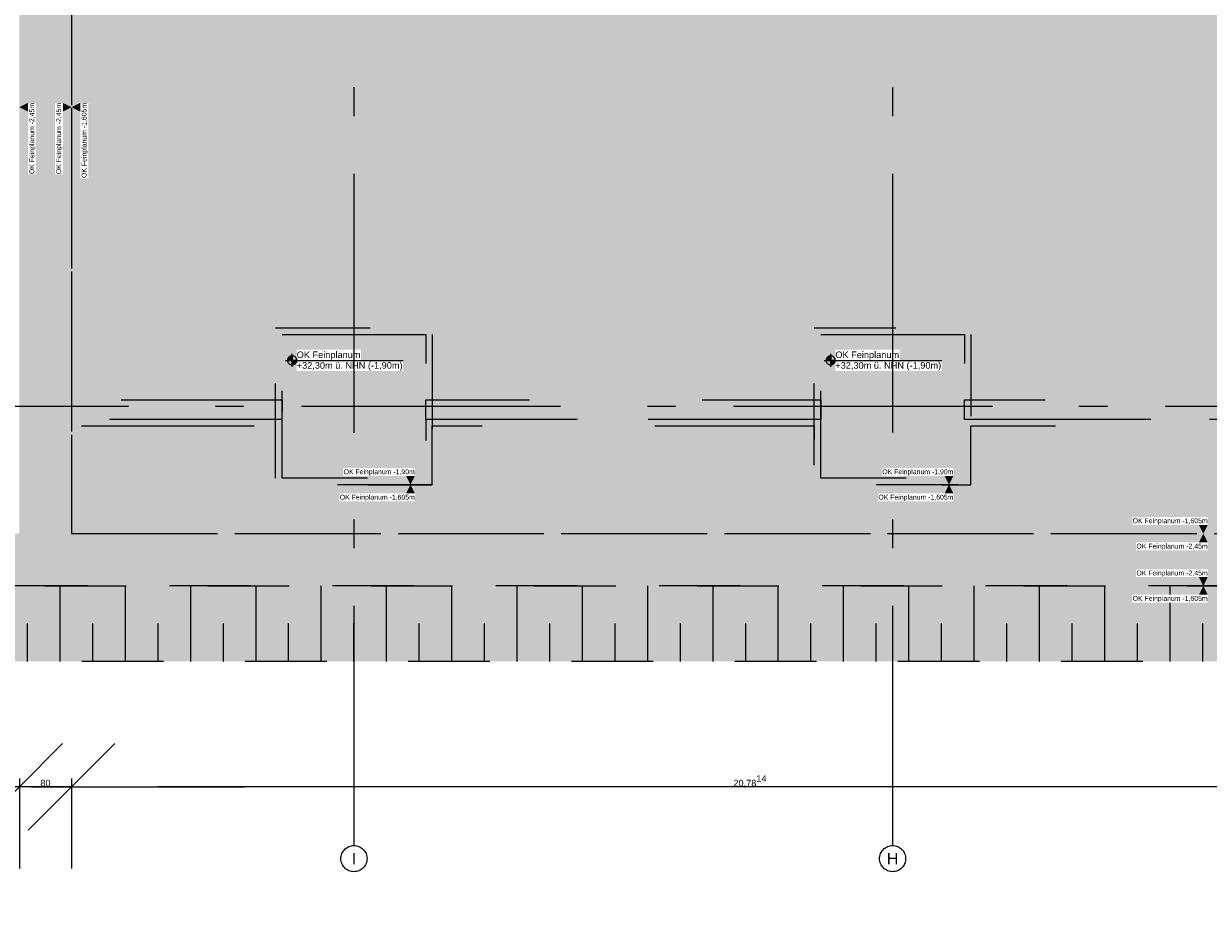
# Model space of a CAD drawing. Header units: metres. Extents: x -3716 to 31, y -1854 to 706.
# Tile 153 of 207: x -1201 to -974, y -156 to 13. Entities that reach past the tile are written whole.
import ezdxf

# ---------------------------------------------------------------- set-up
doc = ezdxf.new("R2010")
doc.units = ezdxf.units.M
doc.header["$LTSCALE"] = 1.25
doc.header["$PDMODE"] = 1
doc.header["$PDSIZE"] = -2
for name, pattern in [('Linienart-34', [4.233, 2.116, -2.117]), ('Linienart-53', [5.291531, 3.175, -1.058062, 0.352704, -0.705764]), ('VW-01 Strichlinie kurz', [1.999894, 0.999947, -0.999947])]:
    doc.linetypes.add(name, pattern=pattern)
doc.layers.get('0').update_dxf_attribs({"lineweight": 25})
for name, color, linetype, lineweight in [('30 -32 Gründung-Baugrube', 7, 'VW-01 Strichlinie kurz', 9), ('70 -71 Achsen- 1 Gebäudeachsen', 7, 'Linienart-53', 18), ('70 -72 Beschriftung- 5 Höhenkoten', 7, 'Continuous', 15), ('70 -73 Bauteildarst.- 2 verdeckt 0.15', 7, 'Linienart-34', 15), ('Keine', 7, 'Continuous', 9)]:
    doc.layers.add(name, color=color, linetype=linetype, lineweight=lineweight)
doc.layers.add('70 -72 Beschriftung- 1 Beschriftung allgemein', color=7, linetype='Continuous', lineweight=9, true_color=0xff6633)
doc.layers.add('70 -76 Bemaßung- 2 Allgemein', color=7, linetype='Continuous', lineweight=5, true_color=0x6666cc)
doc.styles.add('Arial', font='arial.ttf')
doc.dimstyles.new('k+k_klein', dxfattribs={"dimtxt": 1.258608, "dimasz": 1.3255, "dimexe": 1.25, "dimexo": 3.75, "dimgap": 0.125, "dimtad": 1, "dimdec": 3, "dimtxsty": 'Arial', "dimblk": 'VW_SLASH', "dimblk1": 'VW_SLASH', "dimblk2": 'VW_SLASH', "dimcen": 0, "dimdle": 0.625, "dimadec": 3, "dimazin": 0, "dimtfac": 0.75, "dimtdec": 3, "dimtix": 1, "dimtmove": 0, "dimatfit": 0, "dimldrblk": 'VW_FILLEDARROW', "dimfxlon": 1, "dimfrac": 2, "dimtolj": 1, "dimarcsym": 0})

# ---------------------------------------------------------------- blocks, each defined once
blk = doc.blocks.new('Gruppe-8')
at = {"layer": '70 -73 Bauteildarst.- 2 verdeckt 0.15', "flags": 128}
blk.add_lwpolyline([(-49.071, -40.297), (-49.071, -34.497), (-26.021, -34.497), (-26.021, -34.397), (-49.171, -34.397), (-49.171, -40.197), (-50.671, -40.197), (-50.671, -39.647), (-57.071, -39.647), (-57.071, -40.547), (-59.271, -40.547), (-59.271, -39.647), (-65.321, -39.647), (-65.321, -40.547), (-67.521, -40.547), (-67.521, -39.647), (-73.896, -39.647), (-73.896, -40.222), (-75.446, -40.222), (-75.446, -38.672), (-74.871, -38.672), (-74.871, -35.197), (-75.671, -35.197), (-75.671, -34.397), (-98.821, -34.397), (-98.821, -40.047), (-100.021, -40.047), (-100.021, -39.647), (-105.271, -39.647), (-105.271, -41.197), (-108.771, -41.197), (-108.771, -39.647), (-112.871, -39.647), (-112.871, -41.197), (-116.371, -41.197), (-116.371, -39.647), (-120.471, -39.647), (-120.471, -41.197), (-123.971, -41.197), (-123.971, -39.647), (-128.071, -39.647), (-128.071, -41.197), (-131.571, -41.197), (-131.571, -39.647), (-135.671, -39.647), (-135.671, -41.197), (-139.171, -41.197), (-139.171, -39.647), (-143.271, -39.647), (-143.271, -41.197), (-146.771, -41.197), (-146.771, -39.647), (-150.871, -39.647), (-150.871, -41.197), (-154.371, -41.197), (-154.371, -39.647), (-159.621, -39.647), (-159.621, -40.047), (-160.821, -40.047), (-160.821, -39.647), (-167.046, -39.647), (-167.046, -40.222), (-168.596, -40.222), (-168.596, -39.647), (-174.646, -39.647), (-174.646, -40.222), (-176.196, -40.222), (-176.196, -38.672), (-175.621, -38.672), (-175.621, -32.297), (-176.521, -32.297), (-176.521, -30.097), (-175.621, -30.097), (-175.621, -24.198), (-175.721, -24.198), (-175.721, -29.997), (-176.621, -29.997), (-176.621, -32.397), (-175.721, -32.397), (-175.721, -38.572), (-176.296, -38.572), (-176.296, -40.322), (-174.546, -40.322), (-174.546, -39.747), (-168.696, -39.747), (-168.696, -40.322), (-166.946, -40.322), (-166.946, -39.747), (-160.921, -39.747), (-160.921, -40.147), (-159.521, -40.147), (-159.521, -39.747), (-154.471, -39.747), (-154.471, -41.297), (-150.771, -41.297), (-150.771, -39.747), (-146.871, -39.747), (-146.871, -41.297), (-143.171, -41.297), (-143.171, -39.747), (-139.271, -39.747), (-139.271, -41.297), (-135.571, -41.297), (-135.571, -39.747), (-131.671, -39.747), (-131.671, -41.297), (-127.971, -41.297), (-127.971, -39.747), (-124.071, -39.747), (-124.071, -41.297), (-120.371, -41.297), (-120.371, -39.747), (-116.471, -39.747), (-116.471, -41.297), (-112.771, -41.297), (-112.771, -39.747), (-108.871, -39.747), (-108.871, -41.297), (-105.171, -41.297), (-105.171, -39.747), (-100.121, -39.747), (-100.121, -40.147), (-98.721, -40.147), (-98.721, -34.497), (-75.771, -34.497), (-75.771, -35.297), (-74.971, -35.297), (-74.971, -38.572), (-75.546, -38.572), (-75.546, -40.322), (-73.796, -40.322), (-73.796, -39.747), (-67.621, -39.747), (-67.621, -40.647), (-65.221, -40.647), (-65.221, -39.747), (-59.371, -39.747), (-59.371, -40.647), (-56.971, -40.647), (-56.971, -39.747), (-50.771, -39.747), (-50.771, -40.297)], close=True, dxfattribs=at)
blk = doc.blocks.new('Gruppe-9')
at = {"layer": '70 -73 Bauteildarst.- 2 verdeckt 0.15', "flags": 128}
for points in [[(-67.521, -38.347), (-65.321, -38.347), (-65.321, -40.547), (-67.521, -40.547)], [(-59.271, -38.347), (-57.071, -38.347), (-57.071, -40.547), (-59.271, -40.547)]]:
    blk.add_lwpolyline(points, close=True, dxfattribs=at)
blk = doc.blocks.new('Gruppe-10')
at = {"layer": '70 -73 Bauteildarst.- 2 verdeckt 0.15', "flags": 128}
for points in [[(-67.521, -39.647), (-73.896, -39.647), (-73.896, -39.347), (-67.521, -39.347)], [(-59.271, -39.647), (-65.321, -39.647), (-65.321, -39.347), (-59.271, -39.347)], [(-50.671, -39.647), (-57.071, -39.647), (-57.071, -39.347), (-50.671, -39.347)]]:
    blk.add_lwpolyline(points, close=True, dxfattribs=at)
blk = doc.blocks.new('Gruppe-11')
at = {"layer": '30 -32 Gründung-Baugrube', "color": 7}
blk.add_blockref('Gruppe-8', (0, 0), dxfattribs=at)
at = {"layer": '70 -73 Bauteildarst.- 2 verdeckt 0.15', "color": 7}
for name in ['Gruppe-9', 'Gruppe-10']:
    blk.add_blockref(name, (0, 0), dxfattribs=at)
blk = doc.blocks.new('Gruppe-31')
at = {"layer": '30 -32 Gründung-Baugrube', "color": 7, "transparency": 33554687}
for p, q in [((-70.921, -43.352), (-70.921, -42.197)), ((-69.921, -43.352), (-69.921, -42.197)), ((-68.921, -43.352), (-68.921, -42.197)), ((-67.921, -43.352), (-67.921, -42.197)), ((-66.921, -43.352), (-66.921, -42.197)), ((-65.921, -43.352), (-65.921, -42.197)), ((-64.921, -43.352), (-64.921, -42.197)), ((-63.921, -43.352), (-63.921, -42.197)), ((-62.921, -43.352), (-62.921, -42.197)), ((-61.921, -43.352), (-61.921, -42.197)), ((-60.921, -43.352), (-60.921, -42.197)), ((-59.921, -43.352), (-59.921, -42.197)), ((-58.921, -43.352), (-58.921, -42.197)), ((-57.921, -43.352), (-57.921, -42.197)), ((-56.921, -43.352), (-56.921, -42.197)), ((-55.921, -43.352), (-55.921, -42.197)), ((-54.921, -43.352), (-54.921, -42.197)), ((-53.921, -43.352), (-53.921, -42.197)), ((-71.421, -43.352), (-71.421, -42.774)), ((-70.421, -43.352), (-70.421, -42.774)), ((-69.421, -43.352), (-69.421, -42.774)), ((-68.421, -43.352), (-68.421, -42.774)), ((-67.421, -43.352), (-67.421, -42.774)), ((-66.421, -43.352), (-66.421, -42.774)), ((-65.421, -43.352), (-65.421, -42.774)), ((-64.421, -43.352), (-64.421, -42.774)), ((-63.421, -43.352), (-63.421, -42.774)), ((-62.421, -43.352), (-62.421, -42.774)), ((-61.421, -43.352), (-61.421, -42.774)), ((-60.421, -43.352), (-60.421, -42.774)), ((-59.421, -43.352), (-59.421, -42.774)), ((-58.421, -43.352), (-58.421, -42.774)), ((-57.421, -43.352), (-57.421, -42.774)), ((-56.421, -43.352), (-56.421, -42.774)), ((-55.421, -43.352), (-55.421, -42.774)), ((-54.421, -43.352), (-54.421, -42.774)), ((-53.421, -43.352), (-53.421, -42.774))]:
    blk.add_line(p, q, dxfattribs=at)
blk = doc.blocks.new('Gruppe-153')
at = {"layer": '30 -32 Gründung-Baugrube', "color": 7, "transparency": 33554687}
blk.add_blockref('Gruppe-31', (0, 0), dxfattribs=at)
blk = doc.blocks.new('Gruppe-252')
at = {"color": 255, "linetype": 'Continuous'}
blk.add_wipeout([(-67.298, -38.744), (-66.315, -38.744), (-66.315, -38.582), (-67.298, -38.582)], dxfattribs=at).dxf.layer = '70 -72 Beschriftung- 5 Höhenkoten'
at = {"layer": '70 -72 Beschriftung- 5 Höhenkoten', "insert": (-67.298, -38.608), "char_height": 0.10069, "attachment_point": 1, "line_spacing_factor": 0.96878, "style": 'Arial'}
blk.add_mtext('OK Feinplanum', dxfattribs=at)
at = {"color": 255, "linetype": 'Continuous'}
blk.add_wipeout([(-67.298, -38.906), (-65.668, -38.906), (-65.668, -38.744), (-67.298, -38.744)], dxfattribs=at).dxf.layer = '70 -72 Beschriftung- 5 Höhenkoten'
at = {"layer": '70 -72 Beschriftung- 5 Höhenkoten', "linetype": 'Continuous', "lineweight": 0}
h = blk.add_hatch(color=7, dxfattribs=at)
edge = h.paths.add_edge_path()
edge.add_arc((-67.368, -38.744), 0.07, 90, 180)
edge.add_line((-67.438, -38.744), (-67.368, -38.744))
edge.add_line((-67.368, -38.744), (-67.368, -38.674))
h = blk.add_hatch(color=7, dxfattribs=at)
edge = h.paths.add_edge_path()
edge.add_arc((-67.368, -38.744), 0.07, 270, 360)
edge.add_line((-67.298, -38.744), (-67.368, -38.744))
edge.add_line((-67.368, -38.744), (-67.368, -38.814))
at = {"layer": '70 -72 Beschriftung- 5 Höhenkoten'}
for p, q in [((-67.368, -38.844), (-67.368, -38.644)), ((-67.468, -38.744), (-65.668, -38.744))]:
    blk.add_line(p, q, dxfattribs=at)
at = {"layer": '70 -72 Beschriftung- 5 Höhenkoten', "flags": 128}
for points in [[(-67.368, -38.674, 0.414214), (-67.438, -38.744), (-67.368, -38.744)], [(-67.438, -38.744, 0.414214), (-67.368, -38.814), (-67.368, -38.744)], [(-67.298, -38.744, 0.414214), (-67.368, -38.674), (-67.368, -38.744)], [(-67.368, -38.814, 0.414214), (-67.298, -38.744), (-67.368, -38.744)]]:
    blk.add_lwpolyline(points, format="xyb", close=True, dxfattribs=at)
at = {"layer": '70 -72 Beschriftung- 5 Höhenkoten', "insert": (-67.298, -38.771), "char_height": 0.10069, "attachment_point": 1, "line_spacing_factor": 0.96878, "style": 'Arial'}
blk.add_mtext('+32,30m ü. NHN (-1,90m)', dxfattribs=at)
blk = doc.blocks.new('Gruppe-253')
at = {"color": 255, "linetype": 'Continuous'}
blk.add_wipeout([(-59.048, -38.744), (-58.065, -38.744), (-58.065, -38.582), (-59.048, -38.582)], dxfattribs=at).dxf.layer = '70 -72 Beschriftung- 5 Höhenkoten'
at = {"layer": '70 -72 Beschriftung- 5 Höhenkoten', "insert": (-59.048, -38.608), "char_height": 0.10069, "attachment_point": 1, "line_spacing_factor": 0.96878, "style": 'Arial'}
blk.add_mtext('OK Feinplanum', dxfattribs=at)
at = {"color": 255, "linetype": 'Continuous'}
blk.add_wipeout([(-59.048, -38.906), (-57.418, -38.906), (-57.418, -38.744), (-59.048, -38.744)], dxfattribs=at).dxf.layer = '70 -72 Beschriftung- 5 Höhenkoten'
at = {"layer": '70 -72 Beschriftung- 5 Höhenkoten', "linetype": 'Continuous', "lineweight": 0}
h = blk.add_hatch(color=7, dxfattribs=at)
edge = h.paths.add_edge_path()
edge.add_arc((-59.118, -38.744), 0.07, 90, 180)
edge.add_line((-59.188, -38.744), (-59.118, -38.744))
edge.add_line((-59.118, -38.744), (-59.118, -38.674))
h = blk.add_hatch(color=7, dxfattribs=at)
edge = h.paths.add_edge_path()
edge.add_arc((-59.118, -38.744), 0.07, 270, 360)
edge.add_line((-59.048, -38.744), (-59.118, -38.744))
edge.add_line((-59.118, -38.744), (-59.118, -38.814))
at = {"layer": '70 -72 Beschriftung- 5 Höhenkoten'}
for p, q in [((-59.118, -38.844), (-59.118, -38.644)), ((-59.218, -38.744), (-57.418, -38.744))]:
    blk.add_line(p, q, dxfattribs=at)
at = {"layer": '70 -72 Beschriftung- 5 Höhenkoten', "flags": 128}
for points in [[(-59.118, -38.674, 0.414214), (-59.188, -38.744), (-59.118, -38.744)], [(-59.188, -38.744, 0.414214), (-59.118, -38.814), (-59.118, -38.744)], [(-59.048, -38.744, 0.414214), (-59.118, -38.674), (-59.118, -38.744)], [(-59.118, -38.814, 0.414214), (-59.048, -38.744), (-59.118, -38.744)]]:
    blk.add_lwpolyline(points, format="xyb", close=True, dxfattribs=at)
at = {"layer": '70 -72 Beschriftung- 5 Höhenkoten', "insert": (-59.048, -38.771), "char_height": 0.10069, "attachment_point": 1, "line_spacing_factor": 0.96878, "style": 'Arial'}
blk.add_mtext('+32,30m ü. NHN (-1,90m)', dxfattribs=at)
blk = doc.blocks.new('Gruppe-263')
at = {"layer": '70 -72 Beschriftung- 5 Höhenkoten', "color": 7}
for name in ['Gruppe-252', 'Gruppe-253']:
    blk.add_blockref(name, (0, 0), dxfattribs=at)
blk = doc.blocks.new('Gruppe-329')
at = {"color": 255}
blk.add_wipeout([(-66.644, -40.902), (-65.489, -40.902), (-65.489, -40.781), (-66.644, -40.781)], dxfattribs=at).dxf.layer = '70 -76 Bemaßung- 2 Allgemein'
at = {"layer": '70 -76 Bemaßung- 2 Allgemein', "color": 7, "linetype": 'Continuous'}
blk.add_solid([(-65.489, -40.781), (-65.556, -40.647), (-65.622, -40.78)], dxfattribs=at)
at = {"layer": '70 -76 Bemaßung- 2 Allgemein', "insert": (-65.489, -40.899), "char_height": 0.07552, "attachment_point": 9, "line_spacing_factor": 0.973705, "style": 'Arial'}
blk.add_mtext('OK Feinplanum -1,605m', dxfattribs=at)
blk = doc.blocks.new('Gruppe-330')
at = {"color": 255}
blk.add_wipeout([(-66.585, -40.514), (-65.489, -40.514), (-65.489, -40.392), (-66.585, -40.392)], dxfattribs=at).dxf.layer = '70 -76 Bemaßung- 2 Allgemein'
at = {"layer": '70 -76 Bemaßung- 2 Allgemein', "color": 7, "linetype": 'Continuous'}
blk.add_solid([(-65.489, -40.514), (-65.556, -40.647), (-65.622, -40.514)], dxfattribs=at)
at = {"layer": '70 -76 Bemaßung- 2 Allgemein', "insert": (-65.489, -40.51), "char_height": 0.07552, "attachment_point": 9, "line_spacing_factor": 0.973705, "style": 'Arial'}
blk.add_mtext('OK Feinplanum -1,90m', dxfattribs=at)
blk = doc.blocks.new('Gruppe-331')
at = {"color": 255}
blk.add_wipeout([(-58.394, -40.902), (-57.239, -40.902), (-57.239, -40.781), (-58.394, -40.781)], dxfattribs=at).dxf.layer = '70 -76 Bemaßung- 2 Allgemein'
at = {"layer": '70 -76 Bemaßung- 2 Allgemein', "color": 7, "linetype": 'Continuous'}
blk.add_solid([(-57.239, -40.781), (-57.306, -40.647), (-57.372, -40.78)], dxfattribs=at)
at = {"layer": '70 -76 Bemaßung- 2 Allgemein', "insert": (-57.239, -40.899), "char_height": 0.07552, "attachment_point": 9, "line_spacing_factor": 0.973705, "style": 'Arial'}
blk.add_mtext('OK Feinplanum -1,605m', dxfattribs=at)
blk = doc.blocks.new('Gruppe-332')
at = {"color": 255}
blk.add_wipeout([(-58.335, -40.514), (-57.239, -40.514), (-57.239, -40.392), (-58.335, -40.392)], dxfattribs=at).dxf.layer = '70 -76 Bemaßung- 2 Allgemein'
at = {"layer": '70 -76 Bemaßung- 2 Allgemein', "color": 7, "linetype": 'Continuous'}
blk.add_solid([(-57.239, -40.514), (-57.306, -40.647), (-57.372, -40.514)], dxfattribs=at)
at = {"layer": '70 -76 Bemaßung- 2 Allgemein', "insert": (-57.239, -40.51), "char_height": 0.07552, "attachment_point": 9, "line_spacing_factor": 0.973705, "style": 'Arial'}
blk.add_mtext('OK Feinplanum -1,90m', dxfattribs=at)
blk = doc.blocks.new('Gruppe-444')
at = {"color": 255}
blk.add_wipeout([(-70.88, -35.898), (-70.88, -34.802), (-71.001, -34.802), (-71.001, -35.898)], dxfattribs=at).dxf.layer = '70 -76 Bemaßung- 2 Allgemein'
at = {"layer": '70 -76 Bemaßung- 2 Allgemein', "color": 7, "linetype": 'Continuous'}
blk.add_solid([(-70.88, -34.802), (-70.746, -34.868), (-70.88, -34.935)], dxfattribs=at)
at = {"layer": '70 -76 Bemaßung- 2 Allgemein', "insert": (-70.883, -34.802), "char_height": 0.07552, "attachment_point": 9, "rotation": 90, "line_spacing_factor": 0.973705, "style": 'Arial'}
blk.add_mtext('OK Feinplanum -2,45m', dxfattribs=at)
blk = doc.blocks.new('Gruppe-445')
at = {"color": 255}
blk.add_wipeout([(-71.291, -35.898), (-71.291, -34.802), (-71.413, -34.802), (-71.413, -35.898)], dxfattribs=at).dxf.layer = '70 -76 Bemaßung- 2 Allgemein'
at = {"layer": '70 -76 Bemaßung- 2 Allgemein', "color": 7, "linetype": 'Continuous'}
blk.add_solid([(-71.413, -34.802), (-71.546, -34.868), (-71.413, -34.935)], dxfattribs=at)
at = {"layer": '70 -76 Bemaßung- 2 Allgemein', "insert": (-71.294, -34.802), "char_height": 0.07552, "attachment_point": 9, "rotation": 90, "line_spacing_factor": 0.973705, "style": 'Arial'}
blk.add_mtext('OK Feinplanum -2,45m', dxfattribs=at)
blk = doc.blocks.new('Gruppe-446')
at = {"color": 255}
blk.add_wipeout([(-70.491, -35.957), (-70.491, -34.802), (-70.613, -34.802), (-70.613, -35.957)], dxfattribs=at).dxf.layer = '70 -76 Bemaßung- 2 Allgemein'
at = {"layer": '70 -76 Bemaßung- 2 Allgemein', "color": 7, "linetype": 'Continuous'}
blk.add_solid([(-70.613, -34.802), (-70.746, -34.868), (-70.613, -34.935)], dxfattribs=at)
at = {"layer": '70 -76 Bemaßung- 2 Allgemein', "insert": (-70.494, -34.802), "char_height": 0.07552, "attachment_point": 9, "rotation": 90, "line_spacing_factor": 0.973705, "style": 'Arial'}
blk.add_mtext('OK Feinplanum -1,605m', dxfattribs=at)
blk = doc.blocks.new('Gruppe-456')
at = {"color": 255}
blk.add_wipeout([(-54.441, -42.063), (-53.345, -42.063), (-53.345, -41.942), (-54.441, -41.942)], dxfattribs=at).dxf.layer = '70 -76 Bemaßung- 2 Allgemein'
at = {"layer": '70 -76 Bemaßung- 2 Allgemein', "color": 7, "linetype": 'Continuous'}
blk.add_solid([(-53.345, -42.063), (-53.411, -42.197), (-53.478, -42.063)], dxfattribs=at)
at = {"layer": '70 -76 Bemaßung- 2 Allgemein', "insert": (-53.345, -42.06), "char_height": 0.07552, "attachment_point": 9, "line_spacing_factor": 0.973705, "style": 'Arial'}
blk.add_mtext('OK Feinplanum -2,45m', dxfattribs=at)
blk = doc.blocks.new('Gruppe-457')
at = {"color": 255}
blk.add_wipeout([(-54.441, -41.652), (-53.345, -41.652), (-53.345, -41.53), (-54.441, -41.53)], dxfattribs=at).dxf.layer = '70 -76 Bemaßung- 2 Allgemein'
at = {"layer": '70 -76 Bemaßung- 2 Allgemein', "color": 7, "linetype": 'Continuous'}
blk.add_solid([(-53.345, -41.53), (-53.411, -41.397), (-53.478, -41.53)], dxfattribs=at)
at = {"layer": '70 -76 Bemaßung- 2 Allgemein', "insert": (-53.345, -41.649), "char_height": 0.07552, "attachment_point": 9, "line_spacing_factor": 0.973705, "style": 'Arial'}
blk.add_mtext('OK Feinplanum -2,45m', dxfattribs=at)
blk = doc.blocks.new('Gruppe-458')
at = {"color": 255}
blk.add_wipeout([(-54.5, -42.452), (-53.345, -42.452), (-53.345, -42.33), (-54.5, -42.33)], dxfattribs=at).dxf.layer = '70 -76 Bemaßung- 2 Allgemein'
at = {"layer": '70 -76 Bemaßung- 2 Allgemein', "color": 7, "linetype": 'Continuous'}
blk.add_solid([(-53.345, -42.33), (-53.411, -42.197), (-53.478, -42.33)], dxfattribs=at)
at = {"layer": '70 -76 Bemaßung- 2 Allgemein', "insert": (-53.345, -42.449), "char_height": 0.07552, "attachment_point": 9, "line_spacing_factor": 0.973705, "style": 'Arial'}
blk.add_mtext('OK Feinplanum -1,605m', dxfattribs=at)
blk = doc.blocks.new('Gruppe-459')
at = {"color": 255}
blk.add_wipeout([(-54.5, -41.263), (-53.345, -41.263), (-53.345, -41.142), (-54.5, -41.142)], dxfattribs=at).dxf.layer = '70 -76 Bemaßung- 2 Allgemein'
at = {"layer": '70 -76 Bemaßung- 2 Allgemein', "color": 7, "linetype": 'Continuous'}
blk.add_solid([(-53.345, -41.263), (-53.411, -41.397), (-53.478, -41.263)], dxfattribs=at)
at = {"layer": '70 -76 Bemaßung- 2 Allgemein', "insert": (-53.345, -41.26), "char_height": 0.07552, "attachment_point": 9, "line_spacing_factor": 0.973705, "style": 'Arial'}
blk.add_mtext('OK Feinplanum -1,605m', dxfattribs=at)
blk = doc.blocks.new('VW_SLASH')
at = {"color": 0, "linetype": 'ByBlock', "lineweight": -2, "transparency": 16777216}
blk.add_line((0.472, 0), (-1, 0), dxfattribs=at)
at = {"color": 0, "lineweight": 5, "transparency": 16777216, "flags": 128}
blk.add_lwpolyline([(0.5, 0.5), (-0.5, -0.5)], dxfattribs=at)
blk = doc.blocks.new('*D550')
at = {"layer": '70 -76 Bemaßung- 2 Allgemein', "color": 0, "lineweight": -2}
for p, q in [((-71.546, -45.147), (-71.546, -46.522)), ((-72.872, -45.272), (-82.917, -45.272)), ((-84.242, -47.102), (-84.242, -46.522))]:
    blk.add_line(p, q, dxfattribs=at)
at = {"layer": 'Defpoints', "color": 0}
for p in [(-71.546, -41.397), (-84.242, -43.352), (-84.242, -45.272)]:
    blk.add_point(p, dxfattribs=at)
at = {"layer": '70 -76 Bemaßung- 2 Allgemein', "color": 0, "lineweight": -2, "xscale": 1.32550048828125, "yscale": 1.32550048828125, "zscale": 1.32550048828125, "rotation": 180}
blk.add_blockref('VW_SLASH', (-84.242, -45.272), dxfattribs=at)
at = {"layer": '70 -76 Bemaßung- 2 Allgemein', "color": 0, "lineweight": -2, "xscale": 1.32550048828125, "yscale": 1.32550048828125, "zscale": 1.32550048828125}
blk.add_blockref('VW_SLASH', (-71.546, -45.272), dxfattribs=at)
at = {"layer": '70 -76 Bemaßung- 2 Allgemein', "color": 0, "insert": (-77.894, -45.189), "char_height": 0.10069, "attachment_point": 5, "style": 'Arial'}
blk.add_mtext('\\A1;12,69\\S63^ ;', dxfattribs=at)
blk = doc.blocks.new('VW_FILLEDARROW')
at = {"linetype": 'Continuous', "lineweight": 0, "transparency": 16777216}
blk.add_hatch(color=0, dxfattribs=at).paths.add_polyline_path([(-2.829, 0.758), (0, 0), (-2.829, -0.758)])
at = {"color": 0, "lineweight": 5, "transparency": 16777216, "flags": 128}
blk.add_lwpolyline([(-2.829, 0.758), (0, 0), (-2.829, -0.758)], close=True, dxfattribs=at)
blk = doc.blocks.new('*D551')
at = {"layer": '70 -76 Bemaßung- 2 Allgemein', "color": 0, "lineweight": -2}
for p, q in [((-71.546, -45.147), (-71.546, -46.522)), ((-70.746, -45.147), (-70.746, -46.522)), ((-72.872, -45.272), (-74.197, -45.272)), ((-70.746, -45.272), (-71.546, -45.272)), ((-69.421, -45.272), (-68.095, -45.272))]:
    blk.add_line(p, q, dxfattribs=at)
at = {"layer": 'Defpoints', "color": 0}
for p in [(-71.546, -41.397), (-70.746, -41.397), (-71.546, -45.272)]:
    blk.add_point(p, dxfattribs=at)
at = {"layer": '70 -76 Bemaßung- 2 Allgemein', "color": 0, "lineweight": -2, "xscale": 1.32550048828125, "yscale": 1.32550048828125, "zscale": 1.32550048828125}
blk.add_blockref('VW_SLASH', (-71.546, -45.272), dxfattribs=at)
at = {"layer": '70 -76 Bemaßung- 2 Allgemein', "color": 0, "lineweight": -2, "xscale": 1.32550048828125, "yscale": 1.32550048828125, "zscale": 1.32550048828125, "rotation": 180}
blk.add_blockref('VW_SLASH', (-70.746, -45.272), dxfattribs=at)
at = {"layer": '70 -76 Bemaßung- 2 Allgemein', "color": 0, "insert": (-71.146, -45.216), "char_height": 0.1007, "attachment_point": 5, "style": 'Arial'}
blk.add_mtext('\\A1;80', dxfattribs=at)
blk = doc.blocks.new('*D552')
at = {"layer": '70 -76 Bemaßung- 2 Allgemein', "color": 0, "lineweight": -2}
for p, q in [((-70.746, -45.147), (-70.746, -46.522)), ((-51.29, -45.272), (-69.421, -45.272)), ((-49.965, -48.424), (-49.965, -46.522))]:
    blk.add_line(p, q, dxfattribs=at)
at = {"layer": 'Defpoints', "color": 0}
for p in [(-70.746, -41.397), (-49.965, -44.674), (-70.746, -45.272)]:
    blk.add_point(p, dxfattribs=at)
at = {"layer": '70 -76 Bemaßung- 2 Allgemein', "color": 0, "lineweight": -2, "xscale": 1.32550048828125, "yscale": 1.32550048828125, "zscale": 1.32550048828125, "rotation": 180}
blk.add_blockref('VW_SLASH', (-70.746, -45.272), dxfattribs=at)
at = {"layer": '70 -76 Bemaßung- 2 Allgemein', "color": 0, "lineweight": -2, "xscale": 1.32550048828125, "yscale": 1.32550048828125, "zscale": 1.32550048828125}
blk.add_blockref('VW_SLASH', (-49.965, -45.272), dxfattribs=at)
at = {"layer": '70 -76 Bemaßung- 2 Allgemein', "color": 0, "insert": (-60.355, -45.19), "char_height": 0.10069, "attachment_point": 5, "style": 'Arial'}
blk.add_mtext('\\A1;20,78\\S14^ ;', dxfattribs=at)
blk = doc.blocks.new('_Achsen (3D)')
at = {"layer": '70 -71 Achsen- 1 Gebäudeachsen', "transparency": 33554687}
for p, q in [((-66.421, 3.8), (-66.421, -46.172)), ((-58.171, 3.8), (-58.171, -46.172)), ((-179.668, -39.447), (3.826, -39.447))]:
    blk.add_line(p, q, dxfattribs=at)
at = {"color": 255, "transparency": 33554687}
for points in [[(-66.421, -46.172), (-66.401, -46.173), (-66.382, -46.176), (-66.363, -46.181), (-66.344, -46.187), (-66.327, -46.196), (-66.31, -46.206), (-66.294, -46.217), (-66.28, -46.231), (-66.266, -46.245), (-66.255, -46.261), (-66.245, -46.278), (-66.236, -46.296), (-66.23, -46.314), (-66.225, -46.333), (-66.222, -46.352), (-66.221, -46.372), (-66.222, -46.392), (-66.225, -46.411), (-66.23, -46.43), (-66.236, -46.449), (-66.245, -46.466), (-66.255, -46.483), (-66.266, -46.499), (-66.28, -46.513), (-66.294, -46.527), (-66.31, -46.538), (-66.327, -46.548), (-66.344, -46.557), (-66.363, -46.563), (-66.382, -46.568), (-66.401, -46.571), (-66.421, -46.572), (-66.441, -46.571), (-66.46, -46.568), (-66.479, -46.563), (-66.498, -46.557), (-66.515, -46.548), (-66.532, -46.538), (-66.548, -46.527), (-66.562, -46.513), (-66.576, -46.499), (-66.587, -46.483), (-66.597, -46.466), (-66.606, -46.449), (-66.612, -46.43), (-66.617, -46.411), (-66.62, -46.392), (-66.621, -46.372), (-66.62, -46.352), (-66.617, -46.333), (-66.612, -46.314), (-66.606, -46.296), (-66.597, -46.278), (-66.587, -46.261), (-66.576, -46.245), (-66.562, -46.231), (-66.548, -46.217), (-66.532, -46.206), (-66.515, -46.196), (-66.498, -46.187), (-66.479, -46.181), (-66.46, -46.176), (-66.441, -46.173)], [(-58.171, -46.172), (-58.151, -46.173), (-58.132, -46.176), (-58.113, -46.181), (-58.094, -46.187), (-58.077, -46.196), (-58.06, -46.206), (-58.044, -46.217), (-58.03, -46.231), (-58.016, -46.245), (-58.005, -46.261), (-57.995, -46.278), (-57.986, -46.296), (-57.98, -46.314), (-57.975, -46.333), (-57.972, -46.352), (-57.971, -46.372), (-57.972, -46.392), (-57.975, -46.411), (-57.98, -46.43), (-57.986, -46.449), (-57.995, -46.466), (-58.005, -46.483), (-58.016, -46.499), (-58.03, -46.513), (-58.044, -46.527), (-58.06, -46.538), (-58.077, -46.548), (-58.094, -46.557), (-58.113, -46.563), (-58.132, -46.568), (-58.151, -46.571), (-58.171, -46.572), (-58.191, -46.571), (-58.21, -46.568), (-58.229, -46.563), (-58.248, -46.557), (-58.265, -46.548), (-58.282, -46.538), (-58.298, -46.527), (-58.312, -46.513), (-58.326, -46.499), (-58.337, -46.483), (-58.347, -46.466), (-58.356, -46.449), (-58.362, -46.43), (-58.367, -46.411), (-58.37, -46.392), (-58.371, -46.372), (-58.37, -46.352), (-58.367, -46.333), (-58.362, -46.314), (-58.356, -46.296), (-58.347, -46.278), (-58.337, -46.261), (-58.326, -46.245), (-58.312, -46.231), (-58.298, -46.217), (-58.282, -46.206), (-58.265, -46.196), (-58.248, -46.187), (-58.229, -46.181), (-58.21, -46.176), (-58.191, -46.173)]]:
    blk.add_wipeout(points, dxfattribs=at).dxf.layer = 'Keine'
at = {"layer": 'Keine', "transparency": 33554687, "flags": 128}
for points in [[(-66.421, -46.172), (-66.401, -46.173), (-66.382, -46.176), (-66.363, -46.181), (-66.344, -46.187), (-66.327, -46.196), (-66.31, -46.206), (-66.294, -46.217), (-66.28, -46.231), (-66.266, -46.245), (-66.255, -46.261), (-66.245, -46.278), (-66.236, -46.296), (-66.23, -46.314), (-66.225, -46.333), (-66.222, -46.352), (-66.221, -46.372), (-66.222, -46.392), (-66.225, -46.411), (-66.23, -46.43), (-66.236, -46.449), (-66.245, -46.466), (-66.255, -46.483), (-66.266, -46.499), (-66.28, -46.513), (-66.294, -46.527), (-66.31, -46.538), (-66.327, -46.548), (-66.344, -46.557), (-66.363, -46.563), (-66.382, -46.568), (-66.401, -46.571), (-66.421, -46.572), (-66.441, -46.571), (-66.46, -46.568), (-66.479, -46.563), (-66.498, -46.557), (-66.515, -46.548), (-66.532, -46.538), (-66.548, -46.527), (-66.562, -46.513), (-66.576, -46.499), (-66.587, -46.483), (-66.597, -46.466), (-66.606, -46.449), (-66.612, -46.43), (-66.617, -46.411), (-66.62, -46.392), (-66.621, -46.372), (-66.62, -46.352), (-66.617, -46.333), (-66.612, -46.314), (-66.606, -46.296), (-66.597, -46.278), (-66.587, -46.261), (-66.576, -46.245), (-66.562, -46.231), (-66.548, -46.217), (-66.532, -46.206), (-66.515, -46.196), (-66.498, -46.187), (-66.479, -46.181), (-66.46, -46.176), (-66.441, -46.173)], [(-58.171, -46.172), (-58.151, -46.173), (-58.132, -46.176), (-58.113, -46.181), (-58.094, -46.187), (-58.077, -46.196), (-58.06, -46.206), (-58.044, -46.217), (-58.03, -46.231), (-58.016, -46.245), (-58.005, -46.261), (-57.995, -46.278), (-57.986, -46.296), (-57.98, -46.314), (-57.975, -46.333), (-57.972, -46.352), (-57.971, -46.372), (-57.972, -46.392), (-57.975, -46.411), (-57.98, -46.43), (-57.986, -46.449), (-57.995, -46.466), (-58.005, -46.483), (-58.016, -46.499), (-58.03, -46.513), (-58.044, -46.527), (-58.06, -46.538), (-58.077, -46.548), (-58.094, -46.557), (-58.113, -46.563), (-58.132, -46.568), (-58.151, -46.571), (-58.171, -46.572), (-58.191, -46.571), (-58.21, -46.568), (-58.229, -46.563), (-58.248, -46.557), (-58.265, -46.548), (-58.282, -46.538), (-58.298, -46.527), (-58.312, -46.513), (-58.326, -46.499), (-58.337, -46.483), (-58.347, -46.466), (-58.356, -46.449), (-58.362, -46.43), (-58.367, -46.411), (-58.37, -46.392), (-58.371, -46.372), (-58.37, -46.352), (-58.367, -46.333), (-58.362, -46.314), (-58.356, -46.296), (-58.347, -46.278), (-58.337, -46.261), (-58.326, -46.245), (-58.312, -46.231), (-58.298, -46.217), (-58.282, -46.206), (-58.265, -46.196), (-58.248, -46.187), (-58.229, -46.181), (-58.21, -46.176), (-58.191, -46.173)]]:
    blk.add_lwpolyline(points, close=True, dxfattribs=at)
at = {"layer": 'Keine', "transparency": 33554687, "char_height": 0.176, "attachment_point": 5, "line_spacing_factor": 0.970891, "style": 'Arial'}
for s, insert in [('I', (-66.421, -46.372)), ('H', (-58.171, -46.372))]:
    blk.add_mtext(s, dxfattribs=dict(at, insert=insert))
blk = doc.blocks.new('Gruppe-494')
at = {"layer": '70 -76 Bemaßung- 2 Allgemein'}
for base, p1, p2, text, picture, middle in [((-84.24232, -45.27204), (-71.54606, -41.39694), (-84.24232, -43.35204), '12,69\\S63^ ;', '*D550', (-77.89419, -45.18894)), ((-71.54606, -45.27204), (-70.74606, -41.39694), (-71.54606, -41.39694), '80', '*D551', (-71.14606, -45.21564)), ((-70.74606, -45.27204), (-49.9647, -44.67404), (-70.74606, -41.39694), '20,78\\S14^ ;', '*D552', (-60.35538, -45.1898))]:
    dim = blk.add_linear_dim(base=base, p1=p1, p2=p2, text=text, dimstyle='k+k_klein', override={"dimtxt": 0.100689, "dimgap": 0.005, "dimdec": 4, "dimpost": '<>', "dimtxsty": 'Arial', "dimtmove": 2}, dxfattribs=at)
    dim.commit()
    dim.dimension.update_dxf_attribs({"geometry": picture, "text_midpoint": middle})
blk = doc.blocks.new('_Feinplanum 2D (2D)')
at = {"layer": '30 -32 Gründung-Baugrube', "linetype": 'Continuous', "lineweight": 0, "true_color": 0xfffdee}
h = blk.add_hatch(color=7, dxfattribs=at)
h.paths.add_polyline_path([(3.234, 2.208), (3.234, -3.255), (2.984, -4.188), (2.984, -7.283), (4.962, -7.283), (4.962, -10.133), (2.654, -10.133), (2.654, -15.181), (4.962, -15.181), (4.962, -18.031), (2.984, -18.031), (2.984, -43.352), (-34.742, -43.352), (-34.742, -45.105), (-41.182, -45.105), (-41.182, -44.674), (-49.965, -44.674), (-49.965, -43.352), (-84.242, -43.352), (-84.242, -45.104), (-90.682, -45.104), (-90.682, -44.674), (-99.465, -44.674), (-99.465, -43.352), (-160.892, -43.352), (-160.892, -45.104), (-167.332, -45.104), (-167.332, -44.674), (-176.115, -44.674), (-176.115, -43.352), (-179.176, -43.352), (-179.176, 2.208), (-156.666, 2.208), (-156.666, 2.555), (-146.526, 2.555), (-146.526, 2.208), (-52.841, 2.208), (-52.841, 2.398), (-26.376, 2.398), (-26.376, 2.208)])
h.paths.add_polyline_path([(-178.021, 1.053), (-178.021, -42.197), (-174.115, -42.197), (-174.115, -42.674), (-171.875, -42.674), (-171.875, -42.228), (-169.941, -42.228), (-169.941, -42.674), (-167.701, -42.674), (-167.701, -42.197), (-165.332, -42.197), (-165.332, -43.104), (-162.892, -43.104), (-162.892, -42.197), (-97.465, -42.197), (-97.465, -42.674), (-95.225, -42.674), (-95.225, -42.197), (-93.291, -42.197), (-93.291, -42.674), (-91.051, -42.674), (-91.051, -42.197), (-88.682, -42.197), (-88.682, -43.104), (-86.242, -43.104), (-86.242, -42.197), (-53.001, -42.197), (-53.001, -41.897), (-52.999, -41.897), (-52.999, -42.197), (-47.965, -42.197), (-47.965, -42.674), (-45.725, -42.674), (-45.725, -42.197), (-43.791, -42.197), (-43.791, -42.674), (-41.551, -42.674), (-41.551, -42.197), (-39.182, -42.197), (-39.182, -43.104), (-36.742, -43.104), (-36.742, -42.197), (-16.711, -42.197), (-16.711, -42.196), (-13.63, -42.197), (1.829, -42.197), (1.829, -4.036), (2.079, -3.103), (2.079, 1.053), (-16.711, 1.053), (-27.531, 1.053), (-27.531, 1.243), (-51.686, 1.243), (-51.686, 1.053), (-53.001, 1.053), (-88.896, 1.053), (-106.641, 1.053), (-147.681, 1.053), (-147.681, 1.4), (-155.511, 1.4), (-155.511, 1.053)])
at = {"layer": '30 -32 Gründung-Baugrube', "linetype": 'Continuous', "lineweight": 0}
h = blk.add_hatch(color=254, dxfattribs=at)
h.paths.add_polyline_path([(-52.999, -42.197), (-53.001, -42.197), (-86.242, -42.197), (-86.242, -43.104), (-88.682, -43.104), (-88.682, -42.197), (-88.896, -42.197), (-88.896, -42.197), (-91.051, -42.197), (-91.051, -42.674), (-93.291, -42.674), (-93.291, -42.197), (-95.225, -42.197), (-95.225, -42.674), (-97.465, -42.674), (-97.465, -42.197), (-162.892, -42.197), (-162.892, -43.104), (-165.332, -43.104), (-165.332, -42.197), (-167.701, -42.197), (-167.701, -42.674), (-169.941, -42.674), (-169.941, -42.197), (-171.875, -42.197), (-171.875, -42.674), (-174.115, -42.674), (-174.115, -42.197), (-178.021, -42.197), (-178.021, 1.053), (-106.641, 1.053), (-88.896, 1.053), (-53.001, 1.053), (-16.711, 1.053), (2.079, 1.053), (2.079, -3.103), (1.829, -4.036), (1.829, -42.197), (-13.63, -42.197), (-16.711, -42.196), (-16.711, -42.197), (-36.742, -42.197), (-36.742, -43.104), (-39.182, -43.104), (-39.182, -42.197), (-41.551, -42.197), (-41.551, -42.674), (-43.791, -42.674), (-43.791, -42.197), (-45.725, -42.197), (-45.725, -42.674), (-47.965, -42.674), (-47.965, -42.197)])
h.paths.add_polyline_path([(-106.641, 0.253), (-177.221, 0.253), (-177.221, -41.397), (-174.115, -41.397), (-174.115, -40.677), (-171.875, -40.677), (-171.875, -41.397), (-169.941, -41.397), (-169.941, -40.677), (-167.701, -40.677), (-167.701, -41.397), (-165.332, -41.397), (-165.332, -40.004), (-162.892, -40.004), (-162.892, -41.397), (-97.465, -41.397), (-97.465, -40.677), (-95.225, -40.677), (-95.225, -41.397), (-93.291, -41.397), (-93.291, -40.677), (-91.051, -40.677), (-91.051, -41.397), (-88.896, -41.397), (-88.896, -41.397), (-88.682, -41.397), (-88.682, -40.004), (-86.242, -40.004), (-86.242, -41.397), (-71.546, -41.397), (-71.546, 0.253), (-88.896, 0.253)])
h.paths.add_polyline_path([(-70.746, -41.397), (-53.001, -41.397), (-52.999, -41.397), (-47.965, -41.397), (-47.965, -40.677), (-45.725, -40.677), (-45.725, -41.397), (-43.791, -41.397), (-43.791, -40.677), (-41.551, -40.677), (-41.551, -41.397), (-39.182, -41.397), (-39.182, -40.004), (-36.742, -40.004), (-36.742, -41.397), (-16.711, -41.397), (-16.711, -41.398), (1.029, -41.397), (1.029, -3.93), (1.279, -2.997), (1.279, 0.253), (-16.711, 0.253), (-53.001, 0.253), (-70.746, 0.253)])
at = {"layer": '30 -32 Gründung-Baugrube', "linetype": 'Continuous', "lineweight": 0, "true_color": 0xfffbdf}
h = blk.add_hatch(color=7, dxfattribs=at)
h.paths.add_polyline_path([(1.029, -8.438), (1.029, -3.93), (1.238, -3.15), (-2.021, -3.15), (-2.021, 0.253), (-16.711, 0.253), (-28.131, 0.253), (-28.131, -9.787), (-51.086, -9.787), (-51.086, -6.316), (-51.873, -6.316), (-51.873, -0.463), (-51.086, -0.463), (-51.086, 0.253), (-51.873, 0.253), (-53.001, 0.253), (-70.746, 0.253), (-70.746, -41.397), (-53.001, -41.397), (-53.001, -41.897), (-52.999, -41.897), (-52.999, -41.397), (-48.81, -41.397), (-48.81, -39.832), (-44.88, -39.832), (-44.88, -41.397), (-44.636, -41.397), (-44.636, -39.832), (-42.546, -39.832), (-42.546, -38.672), (-40.796, -38.672), (-40.796, -39.832), (-40.706, -39.832), (-40.706, -41.397), (-40.027, -41.397), (-40.027, -39.159), (-35.897, -39.159), (-35.897, -41.397), (-16.711, -41.397), (-16.711, -41.398), (1.029, -41.397), (1.029, -16.876), (0.959, -16.876), (0.959, -8.438)])
h.paths.add_polyline_path([(-23.041, -19.002), (-23.041, -19.667), (-26.771, -19.667), (-26.771, -17.567), (-25.976, -17.567), (-25.976, -11.992), (-19.966, -11.992), (-19.966, -19.002)])
h.paths.add_polyline_path([(-24.321, -2.99), (-26.021, -2.99), (-26.021, 0.15), (-24.321, 0.15)])
h.paths.add_polyline_path([(-6.871, -3.35), (-10.471, -3.35), (-10.471, 0.15), (-6.871, 0.15)])
h.paths.add_polyline_path([(-14.621, -14.347), (-19.221, -14.347), (-19.221, -6.047), (-14.621, -6.047)])
h.paths.add_polyline_path([(0.929, -13.047), (-1.771, -13.047), (-1.771, -7.347), (0.929, -7.347)])
h.paths.add_polyline_path([(0.779, -32.397), (-1.621, -32.397), (-1.621, -29.997), (0.779, -29.997)])
h.paths.add_polyline_path([(-7.471, -40.647), (-9.871, -40.647), (-9.871, -38.247), (-7.471, -38.247)])
h.paths.add_polyline_path([(-23.971, -40.647), (-26.371, -40.647), (-26.371, -38.247), (-23.971, -38.247)])
h.paths.add_polyline_path([(-64.621, -3.39), (-68.221, -3.39), (-68.221, 0.15), (-64.621, 0.15)])
h.paths.add_polyline_path([(-64.621, -21.747), (-68.221, -21.747), (-68.221, -18.147), (-64.621, -18.147)])
h.paths.add_polyline_path([(-56.821, -32.547), (-59.521, -32.547), (-59.521, -26.847), (-56.821, -26.847)])
h.paths.add_polyline_path([(-65.221, -40.647), (-67.621, -40.647), (-67.621, -38.247), (-65.221, -38.247)])
h.paths.add_polyline_path([(-59.371, -38.247), (-56.971, -38.247), (-56.971, -40.647), (-59.371, -40.647)])
h.paths.add_polyline_path([(-67.771, -26.847), (-65.071, -26.847), (-65.071, -32.547), (-67.771, -32.547)])
h.paths.add_polyline_path([(-59.771, -18.347), (-56.571, -18.347), (-56.571, -21.547), (-59.771, -21.547)])
h.paths.add_polyline_path([(-59.971, 0.15), (-56.371, 0.15), (-56.371, -3.39), (-59.971, -3.39)])
h.paths.add_polyline_path([(-34.296, -38.672), (-32.546, -38.672), (-32.546, -40.422), (-34.296, -40.422)])
h.paths.add_polyline_path([(-18.121, -38.247), (-15.721, -38.247), (-15.721, -40.647), (-18.121, -40.647)])
h.paths.add_polyline_path([(-1.296, -38.572), (0.454, -38.572), (0.454, -40.322), (-1.296, -40.322)])
h.paths.add_polyline_path([(-1.771, -18.597), (0.929, -18.597), (0.929, -24.297), (-1.771, -24.297)])
h.paths.add_polyline_path([(-10.871, -5.697), (-6.471, -5.697), (-6.471, -14.697), (-10.871, -14.697)])
h.paths.add_polyline_path([(-18.721, 0.15), (-15.121, 0.15), (-15.121, -3.35), (-18.721, -3.35)])
at = {"layer": '30 -32 Gründung-Baugrube', "linetype": 'Continuous', "lineweight": 0, "true_color": 0xebebd1}
for points in [[(-67.621, -38.247), (-65.221, -38.247), (-65.221, -40.647), (-67.621, -40.647)], [(-59.371, -38.247), (-56.971, -38.247), (-56.971, -40.647), (-59.371, -40.647)]]:
    blk.add_hatch(color=254, dxfattribs=at).paths.add_polyline_path(points)
at = {"layer": '30 -32 Gründung-Baugrube', "flags": 128}
for points in [[(3.234, 2.208), (3.234, -3.255), (2.984, -4.188), (2.984, -7.283), (4.962, -7.283), (4.962, -10.133), (2.654, -10.133), (2.654, -15.181), (4.962, -15.181), (4.962, -18.031), (2.984, -18.031), (2.984, -43.352), (-34.742, -43.352), (-34.742, -45.105), (-41.182, -45.105), (-41.182, -44.674), (-49.965, -44.674), (-49.965, -43.352), (-84.242, -43.352), (-84.242, -45.104), (-90.682, -45.104), (-90.682, -44.674), (-99.465, -44.674), (-99.465, -43.352), (-160.892, -43.352), (-160.892, -45.104), (-167.332, -45.104), (-167.332, -44.674), (-176.115, -44.674), (-176.115, -43.352), (-179.176, -43.352), (-179.176, 2.208), (-156.666, 2.208), (-156.666, 2.555), (-146.526, 2.555), (-146.526, 2.208), (-52.841, 2.208), (-52.841, 2.398), (-26.376, 2.398), (-26.376, 2.208)], [(-178.021, 1.053), (-178.021, -42.197), (-174.115, -42.197), (-174.115, -42.674), (-171.875, -42.674), (-171.875, -42.228), (-169.941, -42.228), (-169.941, -42.674), (-167.701, -42.674), (-167.701, -42.197), (-165.332, -42.197), (-165.332, -43.104), (-162.892, -43.104), (-162.892, -42.197), (-97.465, -42.197), (-97.465, -42.674), (-95.225, -42.674), (-95.225, -42.197), (-93.291, -42.197), (-93.291, -42.674), (-91.051, -42.674), (-91.051, -42.197), (-88.682, -42.197), (-88.682, -43.104), (-86.242, -43.104), (-86.242, -42.197), (-53.001, -42.197), (-53.001, -41.897), (-52.999, -41.897), (-52.999, -42.197), (-47.965, -42.197), (-47.965, -42.674), (-45.725, -42.674), (-45.725, -42.197), (-43.791, -42.197), (-43.791, -42.674), (-41.551, -42.674), (-41.551, -42.197), (-39.182, -42.197), (-39.182, -43.104), (-36.742, -43.104), (-36.742, -42.197), (-16.711, -42.197), (-16.711, -42.196), (-13.63, -42.197), (1.829, -42.197), (1.829, -4.036), (2.079, -3.103), (2.079, 1.053), (-16.711, 1.053), (-27.531, 1.053), (-27.531, 1.243), (-51.686, 1.243), (-51.686, 1.053), (-53.001, 1.053), (-88.896, 1.053), (-106.641, 1.053), (-147.681, 1.053), (-147.681, 1.4), (-155.511, 1.4), (-155.511, 1.053)], [(-52.999, -42.197), (-53.001, -42.197), (-86.242, -42.197), (-86.242, -43.104), (-88.682, -43.104), (-88.682, -42.197), (-88.896, -42.197), (-88.896, -42.197), (-91.051, -42.197), (-91.051, -42.674), (-93.291, -42.674), (-93.291, -42.197), (-95.225, -42.197), (-95.225, -42.674), (-97.465, -42.674), (-97.465, -42.197), (-162.892, -42.197), (-162.892, -43.104), (-165.332, -43.104), (-165.332, -42.197), (-167.701, -42.197), (-167.701, -42.674), (-169.941, -42.674), (-169.941, -42.197), (-171.875, -42.197), (-171.875, -42.674), (-174.115, -42.674), (-174.115, -42.197), (-178.021, -42.197), (-178.021, 1.053), (-106.641, 1.053), (-88.896, 1.053), (-53.001, 1.053), (-16.711, 1.053), (2.079, 1.053), (2.079, -3.103), (1.829, -4.036), (1.829, -42.197), (-13.63, -42.197), (-16.711, -42.196), (-16.711, -42.197), (-36.742, -42.197), (-36.742, -43.104), (-39.182, -43.104), (-39.182, -42.197), (-41.551, -42.197), (-41.551, -42.674), (-43.791, -42.674), (-43.791, -42.197), (-45.725, -42.197), (-45.725, -42.674), (-47.965, -42.674), (-47.965, -42.197)], [(-70.746, -41.397), (-53.001, -41.397), (-52.999, -41.397), (-47.965, -41.397), (-47.965, -40.677), (-45.725, -40.677), (-45.725, -41.397), (-43.791, -41.397), (-43.791, -40.677), (-41.551, -40.677), (-41.551, -41.397), (-39.182, -41.397), (-39.182, -40.004), (-36.742, -40.004), (-36.742, -41.397), (-16.711, -41.397), (-16.711, -41.398), (1.029, -41.397), (1.029, -3.93), (1.279, -2.997), (1.279, 0.253), (-16.711, 0.253), (-53.001, 0.253), (-70.746, 0.253)], [(1.029, -8.438), (1.029, -3.93), (1.238, -3.15), (-2.021, -3.15), (-2.021, 0.253), (-16.711, 0.253), (-28.131, 0.253), (-28.131, -9.787), (-51.086, -9.787), (-51.086, -6.316), (-51.873, -6.316), (-51.873, -0.463), (-51.086, -0.463), (-51.086, 0.253), (-51.873, 0.253), (-53.001, 0.253), (-70.746, 0.253), (-70.746, -41.397), (-53.001, -41.397), (-53.001, -41.897), (-52.999, -41.897), (-52.999, -41.397), (-48.81, -41.397), (-48.81, -39.832), (-44.88, -39.832), (-44.88, -41.397), (-44.636, -41.397), (-44.636, -39.832), (-42.546, -39.832), (-42.546, -38.672), (-40.796, -38.672), (-40.796, -39.832), (-40.706, -39.832), (-40.706, -41.397), (-40.027, -41.397), (-40.027, -39.159), (-35.897, -39.159), (-35.897, -41.397), (-16.711, -41.397), (-16.711, -41.398), (1.029, -41.397), (1.029, -16.876), (0.959, -16.876), (0.959, -8.438)], [(-65.221, -40.647), (-67.621, -40.647), (-67.621, -38.247), (-65.221, -38.247)], [(-67.621, -38.247), (-65.221, -38.247), (-65.221, -40.647), (-67.621, -40.647)], [(-59.371, -38.247), (-56.971, -38.247), (-56.971, -40.647), (-59.371, -40.647)], [(-59.371, -38.247), (-56.971, -38.247), (-56.971, -40.647), (-59.371, -40.647)]]:
    blk.add_lwpolyline(points, close=True, dxfattribs=at)
at = {"layer": '30 -32 Gründung-Baugrube', "color": 7}
for name in ['Gruppe-153', 'Gruppe-11']:
    blk.add_blockref(name, (0, 0), dxfattribs=at)
for name in ['Gruppe-263', 'Gruppe-329', 'Gruppe-331']:
    blk.add_blockref(name, (0, 0), dxfattribs=at)
at = {"layer": '70 -72 Beschriftung- 1 Beschriftung allgemein', "color": 7}
for name in ['Gruppe-457', 'Gruppe-456']:
    blk.add_blockref(name, (0, 0), dxfattribs=at)
at = {"layer": '30 -32 Gründung-Baugrube', "color": 7}
for name in ['Gruppe-330', 'Gruppe-332', 'Gruppe-459', 'Gruppe-458']:
    blk.add_blockref(name, (0, 0), dxfattribs=at)
at = {"layer": '70 -72 Beschriftung- 1 Beschriftung allgemein', "color": 7}
for name in ['Gruppe-445', 'Gruppe-444']:
    blk.add_blockref(name, (0, 0), dxfattribs=at)
at = {"layer": '30 -32 Gründung-Baugrube', "color": 7}
blk.add_blockref('Gruppe-446', (0, 0), dxfattribs=at)
at = {"layer": '70 -76 Bemaßung- 2 Allgemein'}
blk.add_blockref('Gruppe-494', (0, 0), dxfattribs=at)

msp = doc.modelspace()

# ---------------------------------------------------------------- block references
at = {"layer": 'Keine', "color": 1, "xscale": 12.5, "yscale": 12.5, "zscale": 12.5}
msp.add_blockref('_Feinplanum 2D (2D)', (-307.66, 432.49), dxfattribs=at)

# ---------------------------------------------------------------- next in the draw order: block references
msp.add_blockref('_Achsen (3D)', (-307.66, 432.49), dxfattribs=at)

doc.saveas('drawing.dxf')
